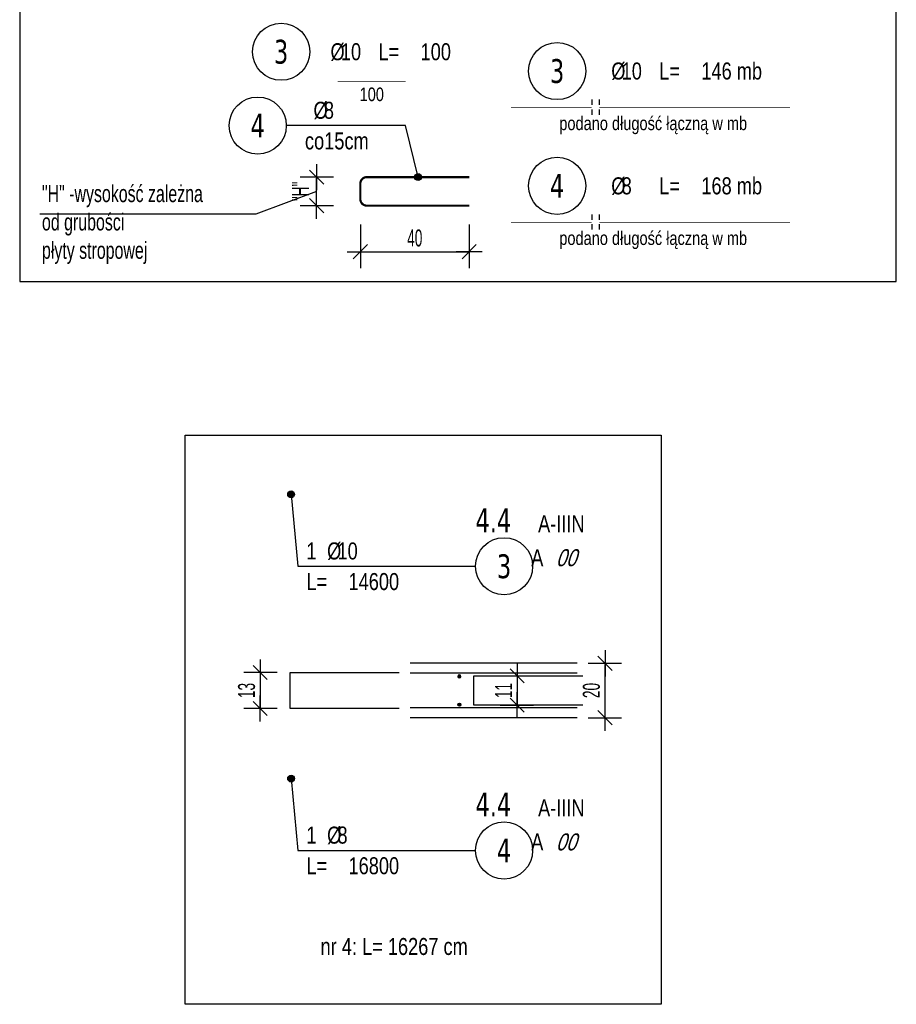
# Model space of a CAD drawing. Header units: millimetres. Extents: x -6373 to 10868, y -2819 to 2013.
# Tile 2 of 67: x -5667 to -5345, y -2819 to -2457. Entities that reach past the tile are written whole.
import ezdxf
from ezdxf.enums import TextEntityAlignment as Align

# ---------------------------------------------------------------- set-up
doc = ezdxf.new("R2010")
doc.units = ezdxf.units.MM
doc.header["$LTSCALE"] = 10
doc.linetypes.add('MP', pattern=[0.36, 0.2, -0.16])
doc.layers.add('BA_obw', color=230, linetype='Continuous', plot=False)
doc.layers.add('BZ_pom', color=6, linetype='Continuous', plot=False)
for name, color, linetype in [('BD_wig', 3, 'Continuous'), ('BZ_lpm', 1, 'MP'), ('BZ_odn', 1, 'Continuous'), ('BZ_opi1', 7, 'Continuous'), ('BZ_opi2', 4, 'Continuous'), ('BZ_opi3', 30, 'Continuous'), ('BZ_opi4', 53, 'Continuous'), ('BZ_P_prz', 4, 'Continuous'), ('BZ_P_wyc', 134, 'Continuous'), ('BZ_txs', 2, 'Continuous'), ('BZ_wym', 1, 'Continuous')]:
    doc.layers.add(name, color=color, linetype=linetype)
doc.styles.add('BIKTBG', font='tahoma.ttf', dxfattribs={"width": 0.85})
doc.styles.add('BIKTC', font='bikromsw.shx', dxfattribs={"width": 0.85})
doc.styles.add('BIKTS', font='bikromsw.shx', dxfattribs={"width": 0.8})
doc.styles.add('BIKWYM', font='bikromsw.shx', dxfattribs={"width": 0.6})
doc.dimstyles.new('BZ_KP_25_cm', dxfattribs={"dimscale": 0.25, "dimtxt": 25, "dimasz": 1.666667, "dimexe": 24, "dimexo": 0, "dimgap": 0, "dimtad": 0, "dimdec": 1, "dimrnd": 0.5, "dimzin": 9, "dimdsep": 46, "dimtxsty": 'BIKWYM', "dimblk": 'WYM-KR', "dimblk1": 'WYM-KP', "dimblk2": 'WYM-KP', "dimsah": 1, "dimcen": 0, "dimdle": 20, "dimclrd": 256, "dimclre": 256, "dimclrt": 7, "dimadec": 0, "dimazin": 0, "dimtfac": 0.033333, "dimtdec": 1, "dimtmove": 0, "dimatfit": 3, "dimldrblk": 'WYM-KP', "dimfxl": 1, "dimtvp": 0.8, "dimtolj": 1, "dimarcsym": 0})
doc.dimstyles.new('BZ_KR_25_cm', dxfattribs={"dimscale": 0.25, "dimtxt": 25, "dimasz": 1.666667, "dimexe": 24, "dimexo": 0, "dimgap": 0, "dimtad": 0, "dimdec": 1, "dimrnd": 0.5, "dimzin": 9, "dimdsep": 46, "dimtxsty": 'BIKWYM', "dimblk": 'WYM-KR', "dimcen": 0, "dimdle": 20, "dimclrd": 256, "dimclre": 256, "dimclrt": 2, "dimadec": 0, "dimazin": 0, "dimtfac": 0.033333, "dimtdec": 1, "dimtmove": 0, "dimatfit": 3, "dimldrblk": 'WYM-KR', "dimfxl": 25, "dimfxlon": 1, "dimtvp": 0.8, "dimtolj": 1, "dimarcsym": 0})
doc.dimstyles.new('BZ_ST_100_cm', dxfattribs={"dimtxt": 25, "dimasz": 1.666667, "dimexe": 24, "dimexo": 0, "dimgap": 0, "dimtad": 0, "dimdec": 1, "dimrnd": 0.5, "dimdsep": 46, "dimtxsty": 'BIKWYM', "dimblk": 'WYM-ST', "dimcen": 0, "dimdle": 20, "dimclrd": 256, "dimclre": 256, "dimclrt": 7, "dimadec": 0, "dimazin": 0, "dimtfac": 0.033333, "dimtdec": 1, "dimtix": 1, "dimtmove": 2, "dimatfit": 3, "dimldrblk": 'WYM-ST', "dimfxl": 25, "dimfxlon": 1, "dimtvp": 0.8, "dimtolj": 1, "dimtzin": 0, "dimarcsym": 0})

# ---------------------------------------------------------------- blocks, each defined once
blk = doc.blocks.new('WYM-KP')
blk.add_hatch(color=256).paths.add_polyline_path([(3, 0, 1), (-3, 0, 1)])
blk.add_circle((0, 0), 3)
blk = doc.blocks.new('WYM-KR')
at = {"linetype": 'ByBlock'}
blk.add_line((11.52, 0), (-11.52, 0), dxfattribs=at)
at = {"color": 7, "linetype": 'ByBlock'}
blk.add_line((6.24, 6.24), (-6.24, -6.24), dxfattribs=at)
blk = doc.blocks.new('bik_BlkOpPret', base_point=(1524.45, 7050.26))
at = {"layer": 'BZ_opi1', "style": 'BIKTS', "width": 0.6}
for tag, p in [('SZTUK', (1533.83, 7057.76)), ('PRZEDR_FI', (1554.72, 7057.76)), ('PRZEKROJ', (1563.29, 7057.76)), ('PRZEDR_L', (1533.83, 7024.01)), ('DLUGOSC', (1568.65, 7024.01)), ('UWAGA', (1533.83, 6997.76))]:
    blk.add_attdef(tag, p, '', height=18.75, dxfattribs=at)
at = {"layer": 'BZ_opi2', "style": 'BIKTBG', "width": 0.6}
blk.add_attdef('NUMER', text='', height=26.25, dxfattribs=at).set_placement((1620.77, 7050.26), align=Align.MIDDLE_CENTER)
at = {"layer": 'BZ_pom', "width": 0.6}
for tag, p, height, style in [('POZYCJA', (1589.27, 7087.76), 26.25, 'BIKTBG'), ('GATUNEK', (1630.22, 7087.76), 18.75, 'BIKTS'), ('METODA_L', (1639.09, 7050.26), 18.75, 'BIKTS'), ('EURO_KOD', (1663.74, 7050.26), 18.75, 'BIKTS')]:
    blk.add_attdef(tag, p, '', height=height, dxfattribs=dict(at, style=style))
at = {"layer": 'BZ_wym', "width": 0.6}
for tag, p, height, style, flags in [('PRZEDR_NR', (1533.83, 6969.63), 26.25, 'BIKTBG', 1), ('PRZEDR_SZT', (1533.83, 6941.51), 18.75, 'BIKTS', 1), ('TYP_PRETA', (1533.83, 6913.38), 18.75, 'BIKTS', 3), ('EURO_KOD_SEGMENTY', (1567.58, 6885.26), 18.75, 'BIKTS', 3), ('HAK_1', (1533.83, 6857.13), 18.75, 'BIKTS', 3), ('HAK_2', (1533.83, 6829.01), 18.75, 'BIKTS', 3), ('ID', (1533.83, 6800.88), 18.75, 'BIKTS', 3), ('ID_C', (1533.83, 6772.76), 18.75, 'BIKTS', 3), ('b_atr_0', (1533.83, 6744.63), 18.75, 'BIKTS', 3)]:
    blk.add_attdef(tag, p, '', height=height, dxfattribs=dict(at, style=style, flags=flags))
blk = doc.blocks.new('bik_BlkOpPretW', base_point=(-8229.3, 29338.9))
at = {"layer": 'BZ_opi2', "style": 'BIKTBG', "width": 0.8}
blk.add_attdef('NUMER', text='', height=35, dxfattribs=at).set_placement((-8167.3, 29338.9), align=Align.MIDDLE_CENTER)
at = {"layer": 'BZ_opi4', "style": 'BIKTS', "width": 0.8}
for tag, p in [('SZTUK', (-8124.3, 29326.4)), ('PRZEDR_FI', (-8050, 29326.4)), ('PRZEKROJ', (-8034.8, 29326.4)), ('PRZEDR_L', (-7979.5, 29326.4)), ('DLUGOSC', (-7917.6, 29326.4))]:
    blk.add_attdef(tag, p, '', height=25, dxfattribs=at)
at = {"layer": 'BZ_pom', "width": 0.8}
for tag, p, height, style, flags in [('POZYCJA', (-8124.3, 29288.9), 35, 'BIKTBG', 3), ('GATUNEK', (-8124.3, 29251.4), 25, 'BIKTS', 1), ('METODA_L', (-8124.3, 29176.4), 25, 'BIKTS', 3)]:
    blk.add_attdef(tag, p, '', height=height, dxfattribs=dict(at, style=style, flags=flags))
at = {"layer": 'BZ_wym', "width": 0.8}
for tag, p, height, style, flags in [('UWAGA', (-8124.3, 29213.9), 25, 'BIKTS', 1), ('TYP_PRETA', (-8124.3, 29138.9), 25, 'BIKTS', 3), ('PRZEDR_NR', (-8124.3, 29101.4), 35, 'BIKTBG', 1), ('PRZEDR_SZT', (-8124.3, 29063.9), 25, 'BIKTS', 1), ('EURO_KOD', (-8124.3, 29026.4), 25, 'BIKTS', 3), ('EURO_KOD_SEGMENTY', (-8070, 29026.4), 25, 'BIKTS', 3), ('HAK_1', (-8124.3, 28988.9), 25, 'BIKTS', 3), ('HAK_2', (-8124.3, 28951.4), 25, 'BIKTS', 3), ('ID', (-8124.3, 28913.9), 25, 'BIKTS', 3), ('ID_C', (-8124.3, 28876.4), 25, 'BIKTS', 3), ('b_atr_0', (-8124.3, 28838.9), 25, 'BIKTS', 3)]:
    blk.add_attdef(tag, p, '', height=height, dxfattribs=dict(at, style=style, flags=flags))
blk = doc.blocks.new('*D60')
at = {"layer": 'BZ_wym', "lineweight": -2}
for p, q in [((-5541.56, -2532.21), (-5541.56, -2548.21)), ((-5501.56, -2532.21), (-5501.56, -2548.21)), ((-5541.14, -2542.21), (-5501.97, -2542.21))]:
    blk.add_line(p, q, dxfattribs=at)
at = {"layer": 'Defpoints', "color": 0}
for p in [(-5541.56, -2520.06), (-5501.56, -2525.31), (-5501.56, -2542.21)]:
    blk.add_point(p, dxfattribs=at)
at = {"layer": 'BZ_wym', "lineweight": -2, "xscale": 0.4166666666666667, "yscale": 0.4166666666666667, "zscale": 0.4166666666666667, "rotation": 180}
blk.add_blockref('WYM-KR', (-5541.56, -2542.21), dxfattribs=at)
at = {"layer": 'BZ_wym', "lineweight": -2, "xscale": 0.4166666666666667, "yscale": 0.4166666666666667, "zscale": 0.4166666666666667}
blk.add_blockref('WYM-KR', (-5501.56, -2542.21), dxfattribs=at)
at = {"layer": 'BZ_wym', "color": 2, "insert": (-5521.56, -2537.21), "char_height": 6.25, "attachment_point": 5, "style": 'BIKWYM'}
blk.add_mtext('\\A1;40', dxfattribs=at)
blk = doc.blocks.new('bik_BlkOpPretU', base_point=(18572.85, 5991.36))
at = {"layer": 'BZ_opi2', "style": 'BIKTBG', "width": 0.8}
blk.add_attdef('NUMER', text='', height=26.25, dxfattribs=at).set_placement((18420.64, 5991.36), align=Align.MIDDLE_CENTER)
at = {"layer": 'BZ_opi4', "style": 'BIKTS', "width": 0.8}
for tag, p in [('SZTUK', (18467.14, 5998.86)), ('PRZEDR_FI', (18535, 5998.86)), ('PRZEKROJ', (18546.43, 5998.86)), ('UWAGA', (18467.14, 5965.11))]:
    blk.add_attdef(tag, p, '', height=18.75, dxfattribs=at)
at = {"layer": 'BZ_pom', "width": 0.8}
for tag, p, height, style in [('POZYCJA', (18452.14, 6028.86), 26.25, 'BIKTBG'), ('GATUNEK', (18346.58, 6028.86), 18.75, 'BIKTS'), ('METODA_L', (18348.57, 5991.36), 18.75, 'BIKTS')]:
    blk.add_attdef(tag, p, '', height=height, dxfattribs=dict(at, style=style))
at = {"layer": 'BZ_wym', "width": 0.8}
for tag, p, height, style, flags in [('PRZEDR_L', (18467.14, 5936.98), 18.75, 'BIKTS', 1), ('DLUGOSC', (18467.14, 5908.86), 18.75, 'BIKTS', 1), ('TYP_PRETA', (18467.14, 5880.73), 18.75, 'BIKTS', 3), ('PRZEDR_NR', (18467.14, 5852.61), 26.25, 'BIKTBG', 1), ('PRZEDR_SZT', (18467.14, 5824.48), 18.75, 'BIKTS', 1), ('EURO_KOD', (18467.14, 5796.36), 18.75, 'BIKTS', 3), ('EURO_KOD_SEGMENTY', (18507.85, 5796.36), 18.75, 'BIKTS', 3), ('HAK_1', (18467.14, 5768.23), 18.75, 'BIKTS', 3), ('HAK_2', (18467.14, 5740.11), 18.75, 'BIKTS', 3), ('ID', (18467.14, 5711.98), 18.75, 'BIKTS', 3), ('ID_C', (18467.14, 5683.86), 18.75, 'BIKTS', 3), ('b_atr_0', (18467.14, 5655.73), 18.75, 'BIKTS', 3)]:
    blk.add_attdef(tag, p, '', height=height, dxfattribs=dict(at, style=style, flags=flags))
blk = doc.blocks.new('*D61')
at = {"layer": 'BZ_wym', "lineweight": -2}
for p, q in [((-5551.36, -2514.81), (-5563.61, -2514.81)), ((-5557.61, -2524.9), (-5557.61, -2515.23)), ((-5551.36, -2525.31), (-5563.61, -2525.31))]:
    blk.add_line(p, q, dxfattribs=at)
at = {"layer": 'Defpoints', "color": 0}
for p in [(-5557.61, -2514.81), (-5547.61, -2514.81), (-5547.61, -2525.31)]:
    blk.add_point(p, dxfattribs=at)
at = {"layer": 'BZ_wym', "lineweight": -2, "xscale": 0.4166666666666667, "yscale": 0.4166666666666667, "zscale": 0.4166666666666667}
for p, rotation in [((-5557.61, -2514.81), 90), ((-5557.61, -2525.31), 270)]:
    blk.add_blockref('WYM-KR', p, dxfattribs=dict(at, rotation=rotation))
at = {"layer": 'BZ_wym', "color": 2, "insert": (-5563.56, -2520.06), "char_height": 6.25, "attachment_point": 5, "rotation": 90, "style": 'BIKWYM'}
blk.add_mtext('\\A1;"H"', dxfattribs=at)
blk = doc.blocks.new('WYM-ST')
blk.add_hatch(color=256).paths.add_polyline_path([(-13, 2.88), (0, 0), (-13, -2.88)])
blk.add_lwpolyline([(0, 0), (-13, 2.88), (-13, -2.88), (0, 0)])
blk = doc.blocks.new('*D272')
at = {"layer": 'BD_wig', "lineweight": -2}
for p, q in [((-5457.93, -2693.43), (-5445.68, -2693.43)), ((-5451.68, -2713.02), (-5451.68, -2693.85)), ((-5457.93, -2713.43), (-5445.68, -2713.43))]:
    blk.add_line(p, q, dxfattribs=at)
at = {"layer": 'Defpoints', "color": 0}
for p in [(-5461.91, -2693.43), (-5451.68, -2693.43), (-5461.91, -2713.43)]:
    blk.add_point(p, dxfattribs=at)
at = {"layer": 'BD_wig', "lineweight": -2, "xscale": 0.4166666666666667, "yscale": 0.4166666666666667, "zscale": 0.4166666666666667}
for p, rotation in [((-5451.68, -2693.43), 90), ((-5451.68, -2713.43), 270)]:
    blk.add_blockref('WYM-KR', p, dxfattribs=dict(at, rotation=rotation))
at = {"layer": 'BD_wig', "color": 2, "insert": (-5456.68, -2703.43), "char_height": 6.25, "attachment_point": 5, "rotation": 90, "style": 'BIKWYM'}
blk.add_mtext('\\A1;20', dxfattribs=at)
blk = doc.blocks.new('PRET3')
blk.add_hatch(color=0).paths.add_polyline_path([(0.5, 0, 1), (-0.5, 0, 1)])
at = {"color": 0}
blk.add_circle((0, 0), 0.5, dxfattribs=at)
blk = doc.blocks.new('*D273')
at = {"layer": 'BZ_P_prz', "lineweight": -2}
for p, q in [((-5572.08, -2696.83), (-5584.33, -2696.83)), ((-5578.33, -2697.25), (-5578.33, -2709.62)), ((-5572.08, -2710.03), (-5584.33, -2710.03))]:
    blk.add_line(p, q, dxfattribs=at)
at = {"layer": 'Defpoints', "color": 0}
for p in [(-5567.33, -2696.83), (-5578.33, -2710.03), (-5567.33, -2710.03)]:
    blk.add_point(p, dxfattribs=at)
at = {"layer": 'BZ_P_prz', "lineweight": -2, "xscale": 0.4166666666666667, "yscale": 0.4166666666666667, "zscale": 0.4166666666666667}
for p, rotation in [((-5578.33, -2696.83), 90), ((-5578.33, -2710.03), 270)]:
    blk.add_blockref('WYM-KR', p, dxfattribs=dict(at, rotation=rotation))
at = {"layer": 'BZ_P_prz', "color": 2, "insert": (-5583.33, -2703.43), "char_height": 6.25, "attachment_point": 5, "rotation": 90, "style": 'BIKWYM'}
blk.add_mtext('\\A1;13', dxfattribs=at)
blk = doc.blocks.new('*D274')
at = {"layer": 'BZ_P_prz', "lineweight": -2}
for p, q in [((-5490.22, -2698.03), (-5477.97, -2698.03)), ((-5483.97, -2698.45), (-5483.97, -2708.42)), ((-5490.22, -2708.83), (-5477.97, -2708.83))]:
    blk.add_line(p, q, dxfattribs=at)
at = {"layer": 'Defpoints', "color": 0}
for p in [(-5499.89, -2698.03), (-5499.89, -2708.83), (-5483.97, -2708.83)]:
    blk.add_point(p, dxfattribs=at)
at = {"layer": 'BZ_P_prz', "lineweight": -2, "xscale": 0.4166666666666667, "yscale": 0.4166666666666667, "zscale": 0.4166666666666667}
for p, rotation in [((-5483.97, -2698.03), 90), ((-5483.97, -2708.83), 270)]:
    blk.add_blockref('WYM-KR', p, dxfattribs=dict(at, rotation=rotation))
at = {"layer": 'BZ_P_prz', "color": 2, "insert": (-5488.97, -2703.43), "char_height": 6.25, "attachment_point": 5, "rotation": 90, "style": 'BIKWYM'}
blk.add_mtext('\\A1;11', dxfattribs=at)

msp = doc.modelspace()

# ---------------------------------------------------------------- linework, layer by layer
at = {"layer": 'BA_obw'}
msp.add_lwpolyline([(-5666.68, -2553.23), (-5344.69, -2553.23), (-5344.69, -2102.37), (-5666.68, -2102.37)], close=True, dxfattribs=at)
at = {"layer": 'BD_wig'}
for p, q in [((-5461.91, -2693.43), (-5523.3, -2693.43)), ((-5461.91, -2697.03), (-5523.3, -2697.03)), ((-5461.91, -2709.83), (-5523.3, -2709.83)), ((-5461.91, -2713.43), (-5523.3, -2713.43))]:
    msp.add_line(p, q, dxfattribs=at)
at = {"layer": 'BZ_lpm'}
for p, q in [((-5456.58, -2486.32), (-5456.58, -2492.32)), ((-5453.82, -2486.32), (-5453.82, -2492.32)), ((-5456.58, -2528.5), (-5456.58, -2534.5)), ((-5453.82, -2528.5), (-5453.82, -2534.5))]:
    msp.add_line(p, q, dxfattribs=at)
at = {"layer": 'BZ_odn', "color": 252}
for centre in [(-5570.65, -2468.75), (-5469.28, -2475.84), (-5579.26, -2495.89), (-5469.28, -2518.02)]:
    msp.add_circle(centre, 10.5, dxfattribs=at)
at = {"layer": 'BZ_odn', "lineweight": -2}
for centre in [(-5488.77, -2657.78), (-5488.77, -2762.18)]:
    msp.add_circle(centre, 10.5, dxfattribs=at)
at = {"layer": 'BZ_P_prz'}
for points in [[(-5527.33, -2710.03), (-5567.33, -2710.03), (-5567.33, -2696.83), (-5527.33, -2696.83)], [(-5459.89, -2708.83), (-5499.89, -2708.83), (-5499.89, -2698.03), (-5459.89, -2698.03)]]:
    msp.add_lwpolyline(points, dxfattribs=at)
at = {"layer": 'BZ_P_wyc', "linetype": 'Continuous', "const_width": 0.25}
msp.add_lwpolyline([(-5524.86, -2479.66), (-5549.86, -2479.66)], dxfattribs=at)
at = {"layer": 'BZ_P_wyc', "const_width": 0.25}
for points in [[(-5486.16, -2489.32), (-5456.58, -2489.32)], [(-5453.82, -2489.32), (-5383.7, -2489.32)], [(-5486.16, -2531.5), (-5456.58, -2531.5)], [(-5453.82, -2531.5), (-5383.7, -2531.5)]]:
    msp.add_lwpolyline(points, dxfattribs=at)
at = {"layer": 'BZ_P_wyc', "linetype": 'Continuous', "lineweight": -2, "const_width": 0.8}
msp.add_lwpolyline([(-5501.56, -2514.81), (-5539.16, -2514.81, 0.414214), (-5541.56, -2517.21), (-5541.56, -2522.91, 0.414214), (-5539.16, -2525.31), (-5501.56, -2525.31)], format="xyb", dxfattribs=at)
at = {"layer": 'BZ_wym', "color": 3, "lineweight": -2}
msp.add_lwpolyline([(-5605.86, -2609.63), (-5431, -2609.63), (-5431, -2818.71), (-5605.86, -2818.71)], close=True, dxfattribs=at)

# ---------------------------------------------------------------- block references
ref = msp.add_blockref('bik_BlkOpPretW', (-5586.15, -2468.75), dxfattribs=dict(xscale=0.25, yscale=0.25, zscale=0.25))
ref.add_attrib('NUMER', '3', dxfattribs={"layer": 'BZ_opi2', "height": 8.75, "style": 'BIKTBG', "width": 0.8}).set_placement((-5570.65, -2468.75), align=Align.MIDDLE_CENTER)
ref.add_attrib('PRZEKROJ', '10', (-5548.71, -2471.88), dxfattribs={"layer": 'BZ_opi4', "height": 6.25, "style": 'BIKTS', "width": 0.8})
ref.add_attrib('DLUGOSC', '100', (-5519.43, -2471.88), dxfattribs={"layer": 'BZ_opi4', "height": 6.25, "style": 'BIKTS', "width": 0.8})
ref.add_attrib('PRZEDR_FI', '%%c', (-5552.52, -2471.88), dxfattribs={"layer": 'BZ_opi4', "height": 6.25, "style": 'BIKTS', "width": 0.8})
ref.add_attrib('PRZEDR_L', 'L=', (-5534.9, -2471.88), dxfattribs={"layer": 'BZ_opi4', "height": 6.25, "style": 'BIKTS', "width": 0.8})
ref = msp.add_blockref('bik_BlkOpPretW', (-5484.78, -2475.84), dxfattribs=dict(xscale=0.25, yscale=0.25, zscale=0.25, rotation=360))
ref.add_attrib('NUMER', '3', dxfattribs={"layer": 'BZ_opi2', "height": 8.75, "style": 'BIKTBG', "width": 0.8}).set_placement((-5469.28, -2475.84), align=Align.MIDDLE_CENTER)
ref.add_attrib('PRZEKROJ', '10', (-5445.58, -2478.96), dxfattribs={"layer": 'BZ_opi4', "height": 6.25, "style": 'BIKTS', "width": 0.8})
ref.add_attrib('DLUGOSC', '146 mb', (-5416.3, -2478.96), dxfattribs={"layer": 'BZ_opi4', "height": 6.25, "style": 'BIKTS', "width": 0.8})
ref.add_attrib('PRZEDR_FI', '%%c', (-5449.39, -2478.96), dxfattribs={"layer": 'BZ_opi4', "height": 6.25, "style": 'BIKTS', "width": 0.8})
ref.add_attrib('PRZEDR_L', 'L=', (-5431.77, -2478.96), dxfattribs={"layer": 'BZ_opi4', "height": 6.25, "style": 'BIKTS', "width": 0.8})
ref = msp.add_blockref('bik_BlkOpPretU', (-5524.95, -2495.89))
ref.add_attrib('NUMER', '4', dxfattribs={"layer": 'BZ_opi2', "height": 8.75, "style": 'BIKTBG', "width": 0.8}).set_placement((-5579.26, -2495.89), align=Align.MIDDLE_CENTER)
ref.add_attrib('PRZEKROJ', '8', (-5554.95, -2493.39), dxfattribs={"layer": 'BZ_opi4', "height": 6.25, "style": 'BIKTS', "width": 0.8})
ref.add_attrib('UWAGA', ' co15cm', (-5563.76, -2504.64), dxfattribs={"layer": 'BZ_opi4', "height": 6.25, "style": 'BIKTS', "width": 0.8})
ref.add_attrib('PRZEDR_FI', '%%c', (-5558.76, -2493.39), dxfattribs={"layer": 'BZ_opi4', "height": 6.25, "style": 'BIKTS', "width": 0.8})
ref = msp.add_blockref('bik_BlkOpPretW', (-5484.78, -2518.02), dxfattribs=dict(xscale=0.25, yscale=0.25, zscale=0.25, rotation=360))
ref.add_attrib('NUMER', '4', dxfattribs={"layer": 'BZ_opi2', "height": 8.75, "style": 'BIKTBG', "width": 0.8}).set_placement((-5469.28, -2518.02), align=Align.MIDDLE_CENTER)
ref.add_attrib('PRZEKROJ', '8', (-5445.58, -2521.15), dxfattribs={"layer": 'BZ_opi4', "height": 6.25, "style": 'BIKTS', "width": 0.8})
ref.add_attrib('DLUGOSC', '168 mb', (-5416.3, -2521.15), dxfattribs={"layer": 'BZ_opi4', "height": 6.25, "style": 'BIKTS', "width": 0.8})
ref.add_attrib('PRZEDR_FI', '%%c', (-5449.39, -2521.15), dxfattribs={"layer": 'BZ_opi4', "height": 6.25, "style": 'BIKTS', "width": 0.8})
ref.add_attrib('PRZEDR_L', 'L=', (-5431.77, -2521.15), dxfattribs={"layer": 'BZ_opi4', "height": 6.25, "style": 'BIKTS', "width": 0.8})
at = {"lineweight": -2}
ref = msp.add_blockref('bik_BlkOpPret', (-5564.51, -2657.78), dxfattribs=at)
ref.add_attrib('NUMER', '3', dxfattribs={"layer": 'BZ_opi2', "lineweight": -2, "height": 8.75, "style": 'BIKTBG', "width": 0.8}).set_placement((-5488.77, -2657.78), align=Align.MIDDLE_CENTER)
ref.add_attrib('POZYCJA', '4.4', (-5499.27, -2645.28), dxfattribs={"layer": 'BZ_pom', "lineweight": -2, "height": 8.75, "style": 'BIKTBG', "width": 0.8})
ref.add_attrib('SZTUK', '1', (-5561.38, -2655.28), dxfattribs={"layer": 'BZ_opi1', "lineweight": -2, "height": 6.25, "style": 'BIKTS', "width": 0.8})
ref.add_attrib('GATUNEK', 'A-IIIN', (-5476.27, -2645.28), dxfattribs={"layer": 'BZ_pom', "lineweight": -2, "height": 6.25, "style": 'BIKTS', "width": 0.8})
ref.add_attrib('PRZEKROJ', '10', (-5549.95, -2655.28), dxfattribs={"layer": 'BZ_opi1', "lineweight": -2, "height": 6.25, "style": 'BIKTS', "width": 0.8})
ref.add_attrib('DLUGOSC', '14600', (-5545.91, -2666.53), dxfattribs={"layer": 'BZ_opi1', "lineweight": -2, "height": 6.25, "style": 'BIKTS', "width": 0.8})
ref.add_attrib('METODA_L', 'A', (-5478.79, -2657.78), dxfattribs={"layer": 'BZ_pom', "lineweight": -2, "height": 6.25, "style": 'BIKTS', "width": 0.8})
ref.add_attrib('PRZEDR_FI', '%%c', (-5553.76, -2655.28), dxfattribs={"layer": 'BZ_opi1', "lineweight": -2, "height": 6.25, "style": 'BIKTS', "width": 0.8})
ref.add_attrib('PRZEDR_L', 'L=', (-5561.38, -2666.53), dxfattribs={"layer": 'BZ_opi1', "lineweight": -2, "height": 6.25, "style": 'BIKTS', "width": 0.8})
ref.add_attrib('EURO_KOD', '00', (-5469.75, -2657.78), dxfattribs={"layer": 'BZ_pom', "lineweight": -2, "height": 6.25, "style": 'BIKTS', "oblique": 18, "width": 0.8})
ref = msp.add_blockref('bik_BlkOpPret', (-5564.51, -2762.18), dxfattribs=at)
ref.add_attrib('NUMER', '4', dxfattribs={"layer": 'BZ_opi2', "lineweight": -2, "height": 8.75, "style": 'BIKTBG', "width": 0.8}).set_placement((-5488.77, -2762.18), align=Align.MIDDLE_CENTER)
ref.add_attrib('POZYCJA', '4.4', (-5499.27, -2749.68), dxfattribs={"layer": 'BZ_pom', "lineweight": -2, "height": 8.75, "style": 'BIKTBG', "width": 0.8})
ref.add_attrib('SZTUK', '1', (-5561.38, -2759.68), dxfattribs={"layer": 'BZ_opi1', "lineweight": -2, "height": 6.25, "style": 'BIKTS', "width": 0.8})
ref.add_attrib('GATUNEK', 'A-IIIN', (-5476.27, -2749.68), dxfattribs={"layer": 'BZ_pom', "lineweight": -2, "height": 6.25, "style": 'BIKTS', "width": 0.8})
ref.add_attrib('PRZEKROJ', '8', (-5549.95, -2759.68), dxfattribs={"layer": 'BZ_opi1', "lineweight": -2, "height": 6.25, "style": 'BIKTS', "width": 0.8})
ref.add_attrib('DLUGOSC', '16800', (-5545.91, -2770.93), dxfattribs={"layer": 'BZ_opi1', "lineweight": -2, "height": 6.25, "style": 'BIKTS', "width": 0.8})
ref.add_attrib('METODA_L', 'A', (-5478.79, -2762.18), dxfattribs={"layer": 'BZ_pom', "lineweight": -2, "height": 6.25, "style": 'BIKTS', "width": 0.8})
ref.add_attrib('PRZEDR_FI', '%%c', (-5553.76, -2759.68), dxfattribs={"layer": 'BZ_opi1', "lineweight": -2, "height": 6.25, "style": 'BIKTS', "width": 0.8})
ref.add_attrib('PRZEDR_L', 'L=', (-5561.38, -2770.93), dxfattribs={"layer": 'BZ_opi1', "lineweight": -2, "height": 6.25, "style": 'BIKTS', "width": 0.8})
ref.add_attrib('EURO_KOD', '00', (-5469.75, -2762.18), dxfattribs={"layer": 'BZ_pom', "lineweight": -2, "height": 6.25, "style": 'BIKTS', "oblique": 18, "width": 0.8})
at = {"layer": 'BZ_P_prz', "xscale": -1.2, "yscale": 1.2, "zscale": 1.2, "rotation": 180}
msp.add_blockref('PRET3', (-5505.19, -2698.23), dxfattribs=at)
at = {"layer": 'BZ_P_prz', "xscale": 1.2, "yscale": 1.2, "zscale": 1.2}
msp.add_blockref('PRET3', (-5505.19, -2708.63), dxfattribs=at)

# ---------------------------------------------------------------- texts
at = {"layer": 'BZ_opi3', "style": 'BIKTC', "width": 0.8}
msp.add_text('100', height=5, rotation=359.9998, dxfattribs=at).set_placement((-5537.36, -2484.41), align=Align.MIDDLE_CENTER)
at = {"layer": 'BZ_opi3', "color": 2, "style": 'BIKTC', "width": 0.8}
for p in [(-5433.98, -2495.06), (-5433.98, -2537.25)]:
    msp.add_text('podano długość łączną w mb', height=5, dxfattribs=at).set_placement(p, align=Align.MIDDLE_CENTER)
at = {"layer": 'BZ_txs', "char_height": 6.25, "attachment_point": 1, "style": 'BIKTS'}
for s, insert, width in [('{\\W0.7;"H" -wysokość zależna\\Pod grubości\\Ppłyty stropowej}', (-5658.5, -2517.75), 103.0298), ('{\\Fbikromsw.shx|c1;nr 4: L= 16267 cm}', (-5556.18, -2794.34), 148.6131)]:
    msp.add_mtext(s, dxfattribs=dict(at, insert=insert, width=width))

# ---------------------------------------------------------------- dimensions: what is measured, and where the dimension line sits
at = {"layer": 'BD_wig'}
dim = msp.add_linear_dim(base=(-5451.68, -2693.43), p1=(-5461.91, -2713.43), p2=(-5461.91, -2693.43), angle=90, dimstyle='BZ_KR_25_cm', override={"dimzin": 8}, dxfattribs=at)
dim.commit()
dim.dimension.update_dxf_attribs({"geometry": '*D272', "text_midpoint": (-5456.68, -2703.43)})
at = {"layer": 'BZ_P_prz'}
for base, p1, p2, picture, middle in [((-5578.33, -2710.03), (-5567.33, -2696.83), (-5567.33, -2710.03), '*D273', (-5583.33, -2703.43)), ((-5483.97, -2708.83), (-5499.89, -2698.03), (-5499.89, -2708.83), '*D274', (-5488.97, -2703.43))]:
    dim = msp.add_linear_dim(base=base, p1=p1, p2=p2, angle=90, dimstyle='BZ_KR_25_cm', override={"dimzin": 8}, dxfattribs=at)
    dim.commit()
    dim.dimension.update_dxf_attribs({"geometry": picture, "text_midpoint": middle})
at = {"layer": 'BZ_wym'}
dim = msp.add_linear_dim(base=(-5557.61, -2514.81), p1=(-5547.61, -2525.31), p2=(-5547.61, -2514.81), angle=90, text='"H"', dimstyle='BZ_KR_25_cm', override={"dimtxsty": 'BIKWYM', "dimatfit": 1}, dxfattribs=at)
dim.commit()
dim.dimension.update_dxf_attribs({"geometry": '*D61', "text_midpoint": (-5563.56, -2520.06)})
dim = msp.add_linear_dim(base=(-5501.56, -2542.21), p1=(-5541.56, -2520.06), p2=(-5501.56, -2525.31), dimstyle='BZ_KR_25_cm', override={"dimatfit": 1, "dimfxl": 40}, dxfattribs=at)
dim.commit()
dim.dimension.update_dxf_attribs({"geometry": '*D60', "text_midpoint": (-5521.56, -2537.21)})

# ---------------------------------------------------------------- leaders
at = {"layer": 'BZ_odn', "color": 252}
msp.add_leader([(-5520.36, -2514.81), (-5524.95, -2495.89), (-5568.76, -2495.89)], dimstyle='BZ_KP_25_cm', override={"dimclrd": 252}, dxfattribs=at)
at = {"layer": 'BZ_odn', "has_arrowhead": 0}
msp.add_leader([(-5557.61, -2520.06), (-5579.97, -2528.44), (-5659.26, -2528.44)], dimstyle='BZ_ST_100_cm', dxfattribs=at)
at = {"layer": 'BZ_odn', "lineweight": -2}
for points in [[(-5566.99, -2631.36), (-5564.51, -2657.78), (-5499.27, -2657.78)], [(-5566.99, -2735.77), (-5564.51, -2762.18), (-5499.27, -2762.18)]]:
    msp.add_leader(points, dimstyle='BZ_KP_25_cm', dxfattribs=at)

doc.saveas('drawing.dxf')
